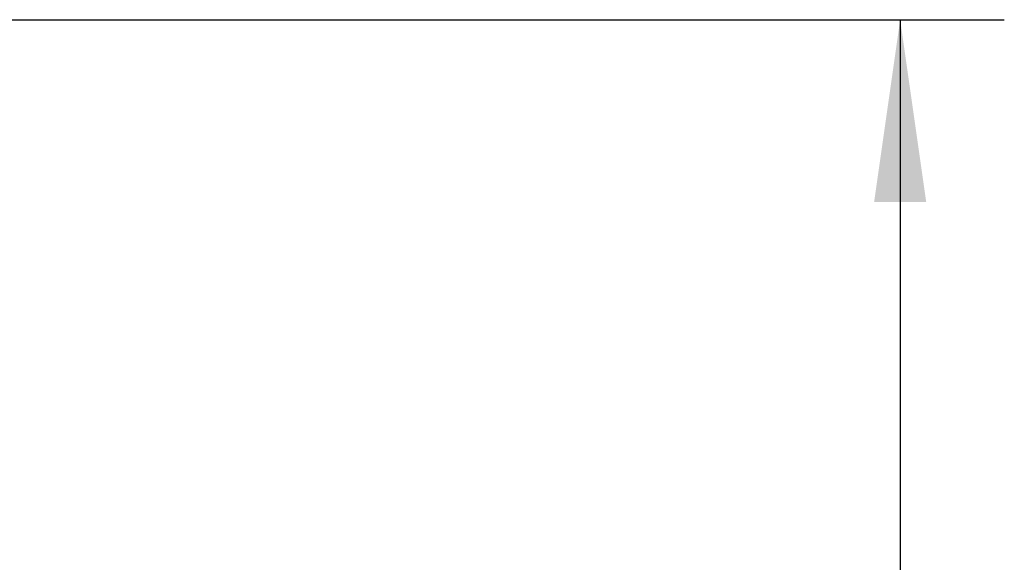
# Model space of a CAD drawing. Header units: millimetres. Extents: x 0 to 420, y -341 to 792.
# Tile 39 of 256: x 93 to 112, y 116 to 126. Entities that reach past the tile are written whole.
import ezdxf

# ---------------------------------------------------------------- set-up
doc = ezdxf.new("R2010")
doc.units = ezdxf.units.MM
doc.header["$LTSCALE"] = 23.1
doc.layers.get('0').update_dxf_attribs({"linetype": 'CONTINUOUS'})
doc.layers.add('DIM_PILOTEES', color=7, linetype='CONTINUOUS')
doc.styles.get("Standard").update_dxf_attribs({"font": 'txt', "width": 0.7})
doc.dimstyles.new('DIMSTYLE_6', dxfattribs={"dimtxt": 2.5, "dimasz": 3.5, "dimexe": 2, "dimexo": 0, "dimtad": 1, "dimlfac": 5.882353, "dimdsep": 46, "dimtxsty": 'Standard', "dimblk": '_FILLED', "dimblk1": '_FILLED', "dimblk2": '_FILLED', "dimcen": 0.09, "dimazin": 2, "dimtp": 0.5, "dimtm": 0.5, "dimtfac": 1, "dimtofl": 0, "dimtmove": 0, "dimatfit": 3, "dimldrblk": '_FILLED', "dimfxl": 0, "dimtolj": 1, "dimarcsym": 0})

# ---------------------------------------------------------------- blocks, each defined once
blk = doc.blocks.new('_FILLED')
at = {"color": 0, "linetype": 'ByBlock'}
blk.add_solid([(0, 0), (-1, 0.1429), (-1, -0.1429)], dxfattribs=at)
blk = doc.blocks.new('*D12')
at = {"layer": 'DIM_PILOTEES', "color": 2, "linetype": 'Continuous'}
for p, q in [((89.055, 126.339), (111.794, 126.339)), ((109.794, 126.339), (109.794, 92.594)), ((109.794, 58.849), (109.794, 92.594)), ((89.055, 58.849), (111.794, 58.849))]:
    blk.add_line(p, q, dxfattribs=at)
at = {"layer": 'DIM_PILOTEES', "color": 2, "linetype": 'Continuous', "xscale": 3.5, "yscale": 3.5, "zscale": 3.5}
for p, rotation in [((109.794, 126.339), 90), ((109.794, 58.849), 270)]:
    blk.add_blockref('_FILLED', p, dxfattribs=dict(at, rotation=rotation))
at = {"layer": 'DIM_PILOTEES', "color": 2, "linetype": 'Continuous', "insert": (106.669, 92.34), "char_height": 2.5, "width": 8.57143, "attachment_point": 2, "rotation": 90, "line_spacing_factor": 0.9}
blk.add_mtext('{\\ftxt;\\W0.0001;\\H0.0001;\\~}{\\ftxt;\\W2.2857142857;\\H2.5; }{\\ftxt;\\W0.0001;\\H0.0001;\\~}', dxfattribs=at)

msp = doc.modelspace()

# ---------------------------------------------------------------- dimensions: what is measured, and where the dimension line sits
at = {"layer": 'DIM_PILOTEES', "color": 2, "linetype": 'Continuous'}
dim = msp.add_linear_dim(base=(109.7941, 58.8488), p1=(89.0549, 126.3388), p2=(89.0549, 58.8488), angle=270, text='{\\ftxt;\\W0.0001;\\H0.0001;\\~}{\\ftxt;\\W2.2857142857;\\H2.5; }{\\ftxt;\\W0.0001;\\H0.0001;\\~}', dimstyle='DIMSTYLE_6', dxfattribs=at)
dim.commit()
dim.dimension.update_dxf_attribs({"geometry": '*D12', "text_midpoint": (109.7941, 91.983), "dimtype": 160})

doc.saveas('drawing.dxf')
